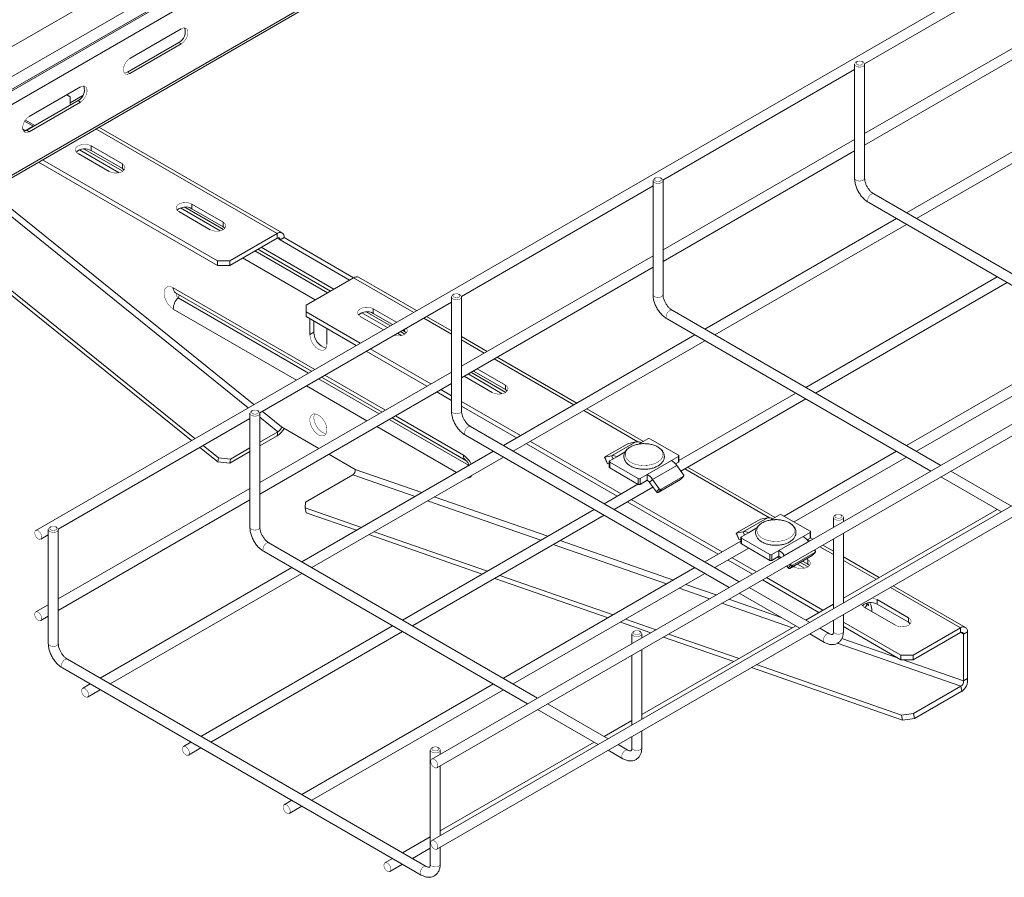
# Model space of a CAD drawing. Header units: millimetres. Extents: x 310 to 2055, y -1075 to 800.
# Tile 12 of 17: x 599 to 945, y 19 to 320. Entities that reach past the tile are written whole.
import ezdxf

# ---------------------------------------------------------------- set-up
doc = ezdxf.new("R2010")
doc.units = ezdxf.units.MM
doc.linetypes.add('K5LT32768', pattern=[0])
doc.linetypes.add('K5LT32769', pattern=[0])

msp = doc.modelspace()

# ---------------------------------------------------------------- linework, layer by layer
at = {"color": 7, "linetype": 'K5LT32768', "lineweight": 15}
for p, q in [((870.44, 468.23), (483.65, 244.94)), ((488.4, 237.2), (875.19, 460.48)), ((488.53, 232.79), (875.32, 456.08)), ((488.77, 232.35), (875.56, 455.64)), ((489.89, 228.27), (876.73, 451.59)), ((489.44, 202.43), (876.23, 425.72)), ((489.94, 203.53), (876.73, 426.82)), ((1033.21, 387.59), (604.86, 140.31)), ((895.59, 304.1), (962.84, 342.92)), ((962.84, 318.38), (895.63, 279.58)), ((637.9, 305.97), (655.93, 316.38)), ((895.63, 275.54), (962.84, 314.34)), ((637.06, 301.15), (655.09, 311.56)), ((655.93, 311.07), (637.9, 300.66)), ((655.09, 311.56), (655.93, 311.07)), ((1172.15, 307.37), (743.8, 60.09)), ((745.55, 57.06), (1173.9, 304.34)), ((892.99, 304.83), (892.64, 304.62)), ((895.11, 304.62), (894.76, 304.83)), ((637.06, 301.15), (637.9, 300.66)), ((824.88, 263.28), (892.13, 302.1)), ((892.13, 303.91), (892.13, 263.92)), ((895.63, 263.92), (895.63, 303.91)), ((602.55, 285.56), (620.58, 295.97)), ((601.7, 280.74), (619.73, 291.15)), ((620.58, 290.66), (602.55, 280.25)), ((616.94, 292.52), (615.77, 293.19)), ((616.94, 290.35), (621.39, 292.92)), ((616.94, 289.54), (616.94, 292.52)), ((619.73, 291.15), (620.58, 290.66)), ((977.53, 290.56), (910.32, 251.76)), ((913.82, 249.74), (981.03, 288.54)), ((604.59, 282.41), (601.25, 284.34)), ((600.97, 280.46), (601.17, 280.59)), ((601.17, 280.59), (603.93, 282.18)), ((601.7, 280.74), (602.55, 280.25)), ((691.27, 244.71), (626.97, 281.82)), ((1172.15, 278.8), (743.8, 31.51)), ((892.13, 277.56), (824.92, 238.76)), ((621.82, 274.16), (635.37, 266.34)), ((635.25, 268.92), (624.29, 275.25)), ((624.29, 273.62), (624.29, 275.25)), ((635.25, 267.29), (624.29, 273.62)), ((745.55, 28.48), (1173.9, 275.76)), ((824.92, 234.72), (892.13, 273.52)), ((605.8, 269.6), (668.66, 233.31)), ((607.21, 270.42), (668.66, 234.94)), ((619.7, 272.6), (630.66, 266.27)), ((635.25, 267.29), (635.25, 268.92)), ((635.88, 266.78), (635.25, 267.29)), ((821.42, 263.09), (821.42, 223.1)), ((822.28, 264.01), (821.93, 263.8)), ((824.4, 263.8), (824.05, 264.01)), ((824.92, 223.1), (824.92, 263.09)), ((754.17, 222.46), (821.42, 261.28)), ((993.06, 203.99), (898.82, 258.4)), ((655.05, 252.19), (666.01, 245.86)), ((657.18, 253.75), (670.73, 245.93)), ((670.61, 248.51), (659.65, 254.84)), ((659.65, 253.21), (659.65, 254.84)), ((670.61, 246.88), (659.65, 253.21)), ((897.07, 255.37), (989.56, 201.97)), ((906.82, 249.74), (839.61, 210.94)), ((659.5, 171.85), (566.48, 246.9)), ((660.7, 172.54), (567.69, 247.6)), ((670.61, 246.88), (670.61, 248.51)), ((671.24, 246.37), (670.61, 246.88)), ((843.11, 208.92), (910.32, 247.72)), ((672.91, 234.94), (689.52, 244.53)), ((672.91, 233.31), (689.52, 242.9)), ((689.52, 242.9), (689.52, 244.53)), ((690.58, 242.29), (692, 243.1)), ((714.98, 228.2), (690.58, 242.29)), ((716.39, 229.02), (692, 243.1)), ((682.75, 238.99), (708.21, 224.3)), ((668.66, 234.94), (672.91, 234.94)), ((668.66, 233.31), (668.66, 234.94)), ((672.91, 234.94), (672.91, 233.31)), ((821.42, 236.74), (754.2, 197.94)), ((672.91, 233.31), (668.66, 233.31)), ((754.2, 193.9), (821.42, 232.7)), ((716.39, 229.02), (699.78, 219.43)), ((738.49, 217.45), (718.14, 229.19)), ((942.17, 229.33), (874.96, 190.53)), ((878.46, 188.51), (945.67, 227.31)), ((653.93, 223.68), (653.94, 223.68)), ((653.94, 223.68), (701.61, 196.16)), ((750.7, 222.27), (750.7, 182.28)), ((751.57, 223.19), (751.22, 222.98)), ((753.69, 222.98), (753.34, 223.19)), ((754.2, 182.28), (754.2, 222.27)), ((683.46, 181.64), (750.7, 220.46)), ((699.78, 219.43), (699.78, 216.98)), ((731.45, 213.39), (723.29, 218.1)), ((723.29, 216.47), (723.29, 218.1)), ((699.78, 216.98), (718.72, 206.04)), ((699.78, 216.98), (699.78, 215.35)), ((699.78, 215.35), (717.31, 205.22)), ((701.02, 214.63), (701.01, 214.42)), ((701.01, 214.42), (701.01, 209.12)), ((718.69, 215.45), (726.86, 210.73)), ((720.82, 217.02), (729.28, 212.13)), ((730.04, 212.57), (723.29, 216.47)), ((750.7, 210.4), (741.99, 215.43)), ((826.36, 214.55), (918.85, 161.15)), ((922.35, 163.17), (828.11, 217.58)), ((702.43, 209.93), (702.43, 213.82)), ((707.02, 210.95), (707.02, 211.17)), ((707.02, 205.65), (707.02, 210.95)), ((702.43, 209.93), (701.01, 209.12)), ((732.78, 210.11), (734.37, 209.19)), ((734.25, 210.14), (733.54, 210.55)), ((734.87, 209.63), (734.25, 210.14)), ((763.24, 203.16), (754.2, 208.38)), ((836.11, 208.92), (768.9, 170.12)), ((977.53, 208.92), (910.32, 170.12)), ((722.22, 204.02), (743.48, 191.75)), ((772.4, 168.1), (839.61, 206.9)), ((913.82, 168.1), (981.03, 206.9)), ((720.81, 203.2), (742.06, 190.93)), ((794.69, 185.01), (766.74, 201.14)), ((769.6, 191.36), (759.71, 197.08)), ((750.7, 195.92), (683.49, 157.12)), ((705.11, 194.14), (726.36, 181.87)), ((755.11, 194.42), (765.01, 188.71)), ((757.53, 195.82), (769.72, 188.78)), ((758.64, 196.06), (758.26, 196.25)), ((769.6, 189.73), (758.64, 196.06)), ((683.49, 153.08), (750.7, 191.88)), ((769.6, 189.73), (769.6, 191.36)), ((745.56, 188.91), (750.7, 185.95)), ((746.98, 189.73), (750.7, 187.58)), ((770.23, 189.22), (769.6, 189.73)), ((871.46, 188.51), (830.5, 164.86)), ((754.2, 185.56), (774.92, 173.6)), ((754.2, 183.92), (773.51, 172.78)), ((831.13, 161.18), (874.96, 186.49)), ((612.75, 140.82), (679.99, 179.64)), ((679.99, 181.45), (679.99, 141.46)), ((680.86, 182.37), (680.51, 182.16)), ((682.98, 182.16), (682.63, 182.37)), ((683.49, 141.46), (683.49, 181.45)), ((729.86, 179.85), (755.76, 164.9)), ((818.01, 171.54), (798.19, 182.99)), ((691.11, 176.66), (704.22, 169.09)), ((851.64, 122.35), (757.4, 176.76)), ((689.85, 174.96), (683.49, 171.3)), ((689.57, 173.52), (683.49, 170.01)), ((689.85, 174.96), (689.57, 173.52)), ((755.65, 173.73), (848.14, 120.33)), ((668.75, 164.38), (662.42, 169.49)), ((669.03, 165.83), (663.62, 170.19)), ((679.99, 169.28), (673.23, 165.37)), ((777.01, 170.76), (808.86, 152.37)), ((778.42, 171.58), (810.28, 153.19)), ((812.32, 170.62), (804.54, 166.13)), ((815.34, 171.44), (806.85, 166.54)), ((812.96, 170.89), (815.34, 171.44)), ((819.64, 172.48), (817.16, 171.05)), ((820.34, 172.48), (830.36, 166.7)), ((668.75, 164.38), (669.03, 165.83)), ((669.03, 165.83), (673.23, 165.37)), ((679.99, 167.99), (672.95, 163.93)), ((765.4, 168.1), (698.18, 129.3)), ((701.69, 127.28), (768.9, 166.08)), ((707.72, 167.07), (716.92, 161.76)), ((804.37, 165.99), (805.39, 163.74)), ((804.47, 165.99), (806.85, 166.54)), ((804.47, 165.99), (805.49, 163.74)), ((806.2, 164.73), (808.68, 166.16)), ((830.36, 166.29), (827.88, 164.86)), ((830.36, 164.25), (830.36, 166.29)), ((830.5, 164.46), (830.5, 166.5)), ((906.82, 168.1), (867.38, 145.33)), ((870.88, 143.31), (910.32, 166.08)), ((672.95, 163.93), (668.75, 164.38)), ((673.23, 165.37), (672.95, 163.93)), ((806.05, 163.87), (805.49, 163.74)), ((806.05, 164.52), (806.05, 162.48)), ((806.2, 164.32), (816.22, 158.54)), ((806.2, 164.32), (806.2, 162.28)), ((827.88, 164.86), (819.4, 159.97)), ((829.71, 163.15), (821.22, 158.25)), ((830.36, 164.25), (829.31, 163.65)), ((832.09, 159.85), (829.71, 163.15)), ((864.2, 144.88), (833.54, 162.58)), ((699.45, 150.23), (716.07, 159.83)), ((806.2, 162.28), (816.22, 156.5)), ((819.4, 159.97), (816.92, 158.54)), ((819.4, 157.92), (819.4, 159.97)), ((832.02, 159.25), (824.24, 154.76)), ((831.01, 158.16), (832.02, 159.25)), ((831.08, 158.22), (832.1, 159.31)), ((922.35, 159.13), (943.61, 146.86)), ((947.11, 148.88), (925.85, 161.15)), ((816.11, 156.56), (804.25, 149.71)), ((807.75, 147.69), (821.37, 155.55)), ((816.22, 156.5), (816.22, 158.54)), ((816.92, 158.54), (816.92, 156.5)), ((819.4, 157.92), (816.92, 156.5)), ((820.21, 157.16), (821.22, 158.25)), ((822.59, 153.87), (820.21, 157.16)), ((823.6, 154.95), (821.22, 158.25)), ((831.01, 158.16), (823.23, 153.67)), ((679.99, 155.1), (612.78, 116.3)), ((822.59, 153.87), (823.6, 154.95)), ((824.24, 154.76), (823.23, 153.67)), ((612.78, 112.26), (679.99, 151.06)), ((699.45, 150.23), (699.41, 148.28)), ((812.36, 150.35), (844.22, 131.96)), ((813.78, 151.17), (845.63, 132.78)), ((719.17, 141.41), (699.41, 148.28)), ((699.41, 148.28), (699.69, 146.52)), ((717.37, 140.37), (699.69, 146.52)), ((800.75, 147.69), (733.54, 108.89)), ((737.04, 106.87), (804.25, 145.67)), ((863.35, 144.39), (865.82, 145.82)), ((876.55, 140.04), (866.53, 145.82)), ((885.57, 145.83), (885.21, 145.63)), ((887.69, 145.63), (887.34, 145.83)), ((942.17, 147.69), (888.2, 116.53)), ((850.73, 139.47), (858.5, 143.96)), ((853.04, 139.88), (861.52, 144.78)), ((859.15, 144.23), (861.52, 144.78)), ((884.7, 144.91), (884.7, 141.43)), ((888.2, 143.45), (888.2, 144.91)), ((606.61, 137.27), (609.28, 138.82)), ((609.28, 140.63), (609.28, 100.64)), ((610.15, 141.55), (609.8, 141.34)), ((612.27, 141.34), (611.92, 141.55)), ((612.78, 100.64), (612.78, 140.63)), ((761.51, 125.03), (721.74, 138.86)), ((763.31, 126.07), (723.54, 139.9)), ((850.56, 139.33), (851.57, 137.07)), ((850.66, 139.33), (853.04, 139.88)), ((850.66, 139.33), (851.68, 137.07)), ((852.39, 138.06), (854.86, 139.49)), ((865.59, 133.3), (874.07, 138.2)), ((876.55, 139.63), (874.07, 138.2)), ((876.55, 137.59), (876.55, 139.63)), ((876.69, 137.79), (876.69, 139.83)), ((888.2, 114.87), (888.2, 139.41)), ((780.93, 81.53), (686.69, 135.94)), ((852.24, 136.59), (839.61, 129.3)), ((852.24, 137.2), (851.68, 137.07)), ((852.24, 137.86), (852.24, 135.82)), ((862.4, 131.87), (852.39, 137.65)), ((852.39, 137.65), (852.39, 135.61)), ((862.4, 129.83), (852.39, 135.61)), ((867.41, 131.58), (875.9, 136.48)), ((876.55, 137.59), (875.5, 136.98)), ((875.96, 136.39), (875.9, 136.48)), ((877.43, 137.24), (876.66, 137.69)), ((884.7, 133.04), (880.93, 135.22)), ((884.7, 137.39), (884.7, 112.85)), ((684.94, 132.91), (777.43, 79.51)), ((843.11, 127.28), (854.97, 134.12)), ((862.4, 129.83), (862.4, 131.87)), ((863.11, 131.87), (865.59, 133.3)), ((863.11, 131.87), (863.11, 129.83)), ((863.11, 129.83), (865.59, 131.26)), ((865.59, 131.26), (865.59, 133.3)), ((867.48, 131.49), (867.41, 131.58)), ((869.42, 127.01), (877.2, 131.5)), ((870.43, 128.09), (878.21, 132.58)), ((877.2, 131.5), (878.21, 132.58)), ((877.27, 131.56), (878.29, 132.64)), ((878.27, 133.19), (878.02, 133.54)), ((847.72, 129.94), (856.26, 125.01)), ((849.13, 130.76), (857.67, 125.83)), ((865.26, 130.84), (865.8, 130.52)), ((865.96, 130.98), (865.96, 130.61)), ((868.77, 127.2), (868.27, 127.9)), ((868.77, 127.2), (869.79, 128.29)), ((870.43, 128.09), (869.42, 127.01)), ((869.79, 128.29), (869.54, 128.64)), ((873.08, 129.12), (875.79, 127.55)), ((875.67, 128.5), (873.84, 129.56)), ((875.67, 130.13), (875.25, 130.37)), ((875.67, 128.5), (875.67, 130.13)), ((876.3, 127.99), (875.67, 128.5)), ((900.75, 123.78), (888.2, 131.02)), ((694.68, 127.28), (627.47, 88.48)), ((630.97, 86.46), (698.18, 125.26)), ((807.44, 110.73), (767.67, 124.55)), ((836.11, 127.28), (768.9, 88.48)), ((772.4, 86.46), (839.61, 125.26)), ((870.66, 127.72), (871.07, 127.48)), ((805.64, 109.69), (765.87, 123.51)), ((859.76, 122.99), (879.57, 111.55)), ((861.17, 123.81), (880.99, 112.37)), ((930.98, 106.33), (905.69, 120.93)), ((851.64, 118.31), (872.9, 106.04)), ((876.4, 108.06), (855.14, 120.33)), ((609.28, 114.28), (604.86, 111.73)), ((884.7, 114.51), (874.96, 108.89)), ((911.02, 109.72), (900.06, 116.05)), ((900.06, 114.42), (900.06, 116.05)), ((911.02, 108.09), (900.06, 114.42)), ((888.2, 104.93), (888.2, 110.83)), ((895.47, 113.4), (906.43, 107.07)), ((606.61, 108.7), (609.28, 110.24)), ((820.66, 104.46), (810.01, 108.17)), ((822.46, 105.5), (811.81, 109.21)), ((884.51, 108.7), (884.7, 108.59)), ((884.7, 108.81), (884.7, 104.93)), ((888.2, 108.2), (908.37, 96.56)), ((911.02, 108.09), (911.02, 109.72)), ((911.65, 107.58), (911.02, 108.09)), ((730.04, 106.87), (662.83, 68.07)), ((666.33, 66.05), (733.54, 104.85)), ((813.99, 104.09), (813.99, 100.61)), ((814.86, 105.01), (814.5, 104.81)), ((816.98, 104.81), (816.63, 105.01)), ((871.46, 106.87), (817.49, 75.71)), ((817.49, 102.63), (817.49, 104.09)), ((851.57, 95.38), (826.83, 103.98)), ((876.4, 104.02), (881.51, 101.07)), ((883.26, 104.1), (879.9, 106.04)), ((888.2, 106.57), (908.37, 94.93)), ((912.61, 96.56), (929.23, 106.15)), ((912.61, 94.93), (929.23, 104.52)), ((929.23, 104.52), (929.23, 106.15)), ((930.29, 103.91), (931.71, 104.72)), ((930.29, 87.58), (930.29, 103.91)), ((931.71, 88.39), (931.71, 104.72)), ((849.77, 94.34), (825.03, 102.94)), ((817.49, 74.05), (817.49, 98.59)), ((741.84, 22.46), (615.97, 95.12)), ((813.99, 96.57), (813.99, 72.03)), ((908.37, 94.93), (908.37, 96.56)), ((908.37, 96.56), (912.61, 96.56)), ((912.61, 94.93), (908.37, 94.93)), ((912.61, 96.56), (912.61, 94.93)), ((614.22, 92.08), (740.09, 19.42)), ((908.9, 73.79), (855.93, 92.2)), ((908.62, 75.55), (857.73, 93.24)), ((623.97, 86.46), (621.3, 84.91)), ((765.4, 86.46), (698.18, 47.66)), ((930.29, 87.58), (931.71, 88.39)), ((623.05, 81.88), (627.47, 84.44)), ((701.69, 45.64), (768.9, 84.44)), ((929.44, 85.64), (912.82, 76.05)), ((929.71, 83.88), (913.1, 74.29)), ((929.44, 85.64), (929.71, 83.88)), ((805.69, 67.24), (784.43, 79.51)), ((780.93, 77.49), (802.19, 65.22)), ((908.62, 75.55), (912.82, 76.05)), ((912.82, 76.05), (913.1, 74.29)), ((813.99, 73.69), (804.25, 68.07)), ((908.9, 73.79), (908.62, 75.55)), ((913.1, 74.29), (908.9, 73.79)), ((817.49, 64.11), (817.49, 70.01)), ((659.33, 66.05), (656.65, 64.5)), ((800.75, 66.05), (746.78, 34.89)), ((813.99, 67.99), (813.99, 64.11)), ((658.4, 61.47), (662.83, 64.03)), ((743.28, 63.27), (743.28, 23.29)), ((744.15, 64.19), (743.79, 63.99)), ((746.27, 63.99), (745.91, 64.19)), ((746.78, 61.81), (746.78, 63.27)), ((805.69, 63.2), (810.8, 60.24)), ((812.55, 63.28), (809.19, 65.22)), ((746.78, 33.23), (746.78, 57.77)), ((694.68, 45.64), (692.01, 44.09)), ((693.76, 41.06), (698.18, 43.62)), ((743.28, 32.87), (733.54, 27.25)), ((737.04, 25.23), (743.28, 28.83)), ((746.78, 23.29), (746.78, 29.19)), ((730.04, 25.23), (727.36, 23.68)), ((729.11, 20.65), (733.54, 23.21))]:
    msp.add_line(p, q, dxfattribs=at)
at = {"color": 8, "linetype": 'K5LT32769', "lineweight": 15, "true_color": 0x808080}
for p, q in [((603.93, 282.18), (600.96, 283.9)), ((601.17, 280.59), (600.29, 281.1)), ((601.17, 280.59), (601.17, 280.51)), ((603.93, 282.03), (603.93, 282.18)), ((625.95, 281.23), (689.52, 244.53)), ((634.17, 265.86), (620.27, 273.88)), ((588.39, 259.55), (681.4, 184.49)), ((586.42, 258.42), (679.44, 183.36)), ((669.53, 245.45), (655.63, 253.47)), ((689.52, 242.9), (690.58, 242.29)), ((707.19, 223.71), (681.73, 238.4)), ((709.38, 224.97), (683.92, 239.67)), ((677.44, 235.93), (702.9, 221.23)), ((716.39, 229.02), (737.46, 216.86)), ((702.78, 196.84), (653.11, 225.51)), ((700.59, 195.57), (654.8, 222)), ((653.11, 218.03), (696.3, 193.09)), ((701.19, 214.53), (701.01, 214.42)), ((728.26, 211.54), (719.27, 216.73)), ((740.96, 214.84), (750.7, 209.21)), ((734.25, 210.14), (734.25, 210.96)), ((733.17, 208.71), (731.76, 209.52)), ((754.2, 207.19), (762.22, 202.57)), ((765.72, 200.55), (793.66, 184.42)), ((725.34, 181.28), (704.09, 193.55)), ((727.53, 182.55), (706.28, 194.81)), ((768.52, 188.3), (756.51, 195.23)), ((758.64, 196.06), (758.64, 196.46)), ((699.8, 191.07), (721.05, 178.8)), ((683.49, 180.09), (689.85, 174.96)), ((684.32, 182.14), (691.11, 176.66)), ((754.93, 166.73), (731.03, 180.53)), ((797.16, 182.39), (816.11, 171.45)), ((724.55, 176.78), (752.5, 160.65)), ((756.63, 163.22), (728.84, 179.26)), ((817.16, 171.05), (816.41, 170.62)), ((806.85, 166.54), (807.37, 165.4)), ((811.66, 167.88), (808.68, 166.16)), ((756.32, 162.86), (756.63, 163.22)), ((756.81, 163.14), (756.63, 163.22)), ((716.07, 159.83), (737.91, 152.23)), ((716.92, 161.76), (740.32, 153.62)), ((832.52, 161.98), (862.3, 144.79)), ((744.69, 152.1), (784.45, 138.28)), ((742.28, 150.71), (782.04, 136.89)), ((862.61, 143.96), (863.35, 144.39)), ((853.04, 139.88), (853.55, 138.73)), ((854.86, 139.49), (857.85, 141.21)), ((786.41, 135.37), (826.18, 121.54)), ((788.82, 136.76), (828.59, 122.94)), ((875.66, 137.08), (876.41, 136.65)), ((867.14, 131.3), (867.41, 131.58)), ((879.91, 134.63), (884.7, 131.86)), ((874.59, 127.07), (872.06, 128.53)), ((888.2, 129.84), (899.73, 123.18)), ((832.96, 121.42), (843.61, 117.71)), ((830.54, 120.03), (841.2, 116.32)), ((904.66, 120.34), (929.23, 106.15)), ((845.57, 114.8), (870.31, 106.2)), ((847.98, 116.19), (866.4, 109.79)), ((896.63, 114.34), (896.04, 114.68)), ((930.29, 103.91), (929.23, 104.52)), ((885.99, 100.75), (929.44, 85.64)), ((887.62, 102.41), (907.19, 95.61)), ((909.15, 94.93), (930.29, 87.58))]:
    msp.add_line(p, q, dxfattribs=at)
at = {"color": 7, "linetype": 'K5LT32768', "const_width": 0.15}
for points in [[(655.93, 316.38), (656.72, 316.67), (657.41, 316.61), (657.93, 316.2), (658.2, 315.49), (658.2, 314.57), (657.93, 313.55), (657.41, 312.55), (656.72, 311.69), (655.93, 311.07)], [(637.9, 300.66), (637.12, 300.37), (636.43, 300.43), (635.91, 300.84), (635.64, 301.55), (635.64, 302.47), (635.91, 303.5), (636.43, 304.5), (637.12, 305.36), (637.9, 305.97)], [(895.11, 304.62), (895.49, 304.3), (895.63, 303.91), (895.49, 303.52), (895.11, 303.19), (894.55, 302.98), (893.88, 302.9), (893.21, 302.98), (892.64, 303.19), (892.26, 303.52), (892.13, 303.91), (892.26, 304.3), (892.64, 304.62)], [(894.76, 303.81), (895.03, 304.04), (895.13, 304.32), (895.03, 304.59), (894.76, 304.83), (894.35, 304.98), (893.88, 305.04), (893.4, 304.98), (892.99, 304.83), (892.72, 304.59), (892.63, 304.32), (892.72, 304.04), (892.99, 303.81), (893.4, 303.65), (893.88, 303.6), (894.35, 303.65), (894.76, 303.81)], [(635.91, 300.85), (636.27, 300.86), (637.06, 301.15)], [(620.58, 295.97), (621.37, 296.26), (622.06, 296.2), (622.57, 295.79), (622.84, 295.08), (622.84, 294.16), (622.57, 293.14), (622.06, 292.14), (621.37, 291.28), (620.58, 290.66)], [(602.55, 280.25), (601.76, 279.96), (601.07, 280.02), (600.56, 280.43), (600.29, 281.14), (600.29, 282.06), (600.56, 283.08), (601.07, 284.09), (601.76, 284.95), (602.55, 285.56)], [(600.56, 280.43), (600.91, 280.45), (601.7, 280.74)], [(624.29, 275.25), (623.37, 275.62), (622.28, 275.79), (621.15, 275.74), (620.13, 275.46), (619.33, 275), (618.85, 274.41), (618.76, 273.76), (619.05, 273.13), (619.7, 272.6)], [(630.66, 266.27), (631.58, 265.9), (632.67, 265.73), (633.8, 265.78), (634.82, 266.06), (635.62, 266.52), (636.09, 267.11), (636.19, 267.76), (635.9, 268.39), (635.25, 268.92)], [(824.4, 263.8), (824.78, 263.47), (824.92, 263.09), (824.78, 262.7), (824.4, 262.37), (823.84, 262.15), (823.17, 262.08), (822.5, 262.15), (821.93, 262.37), (821.55, 262.7), (821.42, 263.09), (821.55, 263.47), (821.93, 263.8)], [(824.05, 262.99), (824.32, 263.22), (824.42, 263.5), (824.32, 263.77), (824.05, 264.01), (823.64, 264.16), (823.17, 264.22), (822.69, 264.16), (822.28, 264.01), (822.01, 263.77), (821.92, 263.5), (822.01, 263.22), (822.28, 262.99), (822.69, 262.83), (823.17, 262.77), (823.64, 262.83), (824.05, 262.99)], [(659.65, 254.84), (658.72, 255.21), (657.63, 255.38), (656.51, 255.33), (655.48, 255.05), (654.69, 254.59), (654.21, 254), (654.11, 253.35), (654.4, 252.72), (655.05, 252.19)], [(666.01, 245.86), (666.94, 245.49), (668.03, 245.32), (669.15, 245.37), (670.17, 245.65), (670.97, 246.11), (671.45, 246.7), (671.55, 247.35), (671.25, 247.98), (670.61, 248.51)], [(653.11, 225.51), (652.19, 225.89), (651.35, 225.93), (650.66, 225.63), (650.16, 225.02), (649.9, 224.15), (649.9, 223.09), (650.16, 221.92), (650.66, 220.73), (651.35, 219.63), (652.19, 218.71), (653.11, 218.03)], [(753.69, 222.98), (754.07, 222.65), (754.2, 222.27), (754.07, 221.88), (753.69, 221.55), (753.12, 221.33), (752.45, 221.26), (751.79, 221.33), (751.22, 221.55), (750.84, 221.88), (750.7, 222.27), (750.84, 222.65), (751.22, 222.98)], [(753.34, 222.17), (753.61, 222.4), (753.7, 222.68), (753.61, 222.95), (753.34, 223.19), (752.93, 223.34), (752.45, 223.4), (751.98, 223.34), (751.57, 223.19), (751.3, 222.95), (751.2, 222.68), (751.3, 222.4), (751.57, 222.17), (751.98, 222.01), (752.45, 221.95), (752.93, 222.01), (753.34, 222.17)], [(723.29, 218.1), (722.36, 218.48), (721.27, 218.64), (720.15, 218.59), (719.12, 218.31), (718.33, 217.85), (717.85, 217.26), (717.75, 216.61), (718.04, 215.98), (718.69, 215.45)], [(730.47, 208.78), (730.58, 208.75), (731.67, 208.58), (732.79, 208.64), (733.81, 208.91), (734.61, 209.37), (735.09, 209.96), (735.19, 210.61), (734.89, 211.24), (734.84, 211.3)], [(701.01, 209.12), (701.16, 207.96), (701.59, 206.75), (702.25, 205.59), (703.09, 204.62), (704.02, 203.91), (704.95, 203.55), (705.78, 203.55), (706.45, 203.94), (706.88, 204.66), (707.02, 205.65)], [(765.01, 188.71), (765.93, 188.34), (767.02, 188.17), (768.15, 188.23), (769.17, 188.5), (769.97, 188.96), (770.44, 189.55), (770.54, 190.2), (770.25, 190.83), (769.6, 191.36)], [(682.98, 182.16), (683.36, 181.83), (683.49, 181.45), (683.36, 181.06), (682.98, 180.73), (682.41, 180.51), (681.74, 180.44), (681.07, 180.51), (680.51, 180.73), (680.13, 181.06), (679.99, 181.45), (680.13, 181.83), (680.51, 182.16)], [(682.63, 181.35), (682.9, 181.58), (682.99, 181.86), (682.9, 182.13), (682.63, 182.37), (682.22, 182.52), (681.74, 182.58), (681.27, 182.52), (680.86, 182.37), (680.59, 182.13), (680.49, 181.86), (680.59, 181.58), (680.86, 181.35), (681.27, 181.19), (681.74, 181.13), (682.22, 181.19), (682.63, 181.35)], [(707.02, 175.64), (706.89, 176.74), (706.5, 177.9), (705.89, 179.01), (705.12, 179.97), (704.24, 180.7), (703.35, 181.14), (702.52, 181.25), (701.82, 181.01), (701.31, 180.44), (701.05, 179.61), (701.05, 178.57), (701.31, 177.43), (701.82, 176.29), (702.52, 175.24), (703.35, 174.38), (704.24, 173.78), (705.12, 173.51), (705.89, 173.58), (706.5, 173.99), (706.89, 174.69), (707.02, 175.64)], [(706.73, 174.31), (706.53, 174.33), (705.66, 174.6), (704.76, 175.19), (703.93, 176.05), (703.23, 177.1), (702.72, 178.25), (702.46, 179.39), (702.46, 180.42), (702.72, 181.25)], [(824.92, 166.95), (824.74, 167.83), (824.21, 168.67), (823.36, 169.41), (822.24, 170.02), (820.91, 170.47), (819.43, 170.72), (817.89, 170.78), (816.38, 170.62), (814.96, 170.27), (813.72, 169.74), (812.73, 169.06), (812.04, 168.26), (811.69, 167.4), (811.69, 166.51), (812.04, 165.64), (812.73, 164.85), (813.72, 164.16), (814.96, 163.63), (816.38, 163.28), (817.89, 163.13), (819.43, 163.18), (820.91, 163.43), (822.24, 163.88), (823.36, 164.49), (824.21, 165.23), (824.74, 166.07), (824.92, 166.95)], [(804.54, 166.13), (804.47, 166.09), (804.42, 166.06), (804.39, 166.03), (804.37, 166.01), (804.37, 165.99), (804.39, 165.98), (804.42, 165.99), (804.47, 165.99)], [(805.49, 163.74), (805.44, 163.73), (805.4, 163.73), (805.39, 163.73), (805.39, 163.74)], [(831.08, 158.22), (831.07, 158.21), (831.01, 158.16)], [(887.69, 145.63), (888.07, 145.3), (888.2, 144.91), (888.07, 144.53), (887.69, 144.2), (887.12, 143.98), (886.45, 143.9), (885.78, 143.98), (885.21, 144.2), (884.83, 144.53), (884.7, 144.91), (884.83, 145.3), (885.21, 145.63)], [(887.34, 144.81), (887.61, 145.05), (887.7, 145.32), (887.61, 145.6), (887.34, 145.83), (886.93, 145.99), (886.45, 146.04), (885.97, 145.99), (885.57, 145.83), (885.3, 145.6), (885.2, 145.32), (885.3, 145.05), (885.57, 144.81), (885.97, 144.65), (886.45, 144.6), (886.93, 144.65), (887.34, 144.81)], [(611.92, 140.53), (612.19, 140.76), (612.28, 141.04), (612.19, 141.31), (611.92, 141.55), (611.51, 141.7), (611.03, 141.76), (610.56, 141.7), (610.15, 141.55), (609.88, 141.31), (609.78, 141.04), (609.88, 140.76), (610.15, 140.53), (610.56, 140.37), (611.03, 140.31), (611.51, 140.37), (611.92, 140.53)], [(857.83, 140.29), (858.01, 139.4), (858.54, 138.57), (859.38, 137.82), (860.5, 137.21), (861.84, 136.77), (863.32, 136.51), (864.85, 136.46), (866.37, 136.62), (867.79, 136.97), (869.02, 137.5), (870.01, 138.18), (870.71, 138.98), (871.06, 139.84), (871.06, 140.73), (870.71, 141.6), (870.01, 142.39), (869.02, 143.07), (867.79, 143.61), (866.37, 143.96), (864.85, 144.11), (863.32, 144.06), (861.84, 143.81), (860.5, 143.36), (859.38, 142.75), (858.54, 142.01), (858.01, 141.17), (857.83, 140.29)], [(606.97, 138.08), (606.87, 138.68), (606.61, 139.3), (606.2, 139.84), (605.73, 140.22), (605.26, 140.38), (604.86, 140.31), (604.59, 140), (604.49, 139.5), (604.59, 138.9), (604.86, 138.28), (605.26, 137.74), (605.73, 137.36), (606.2, 137.2), (606.61, 137.27), (606.87, 137.58), (606.97, 138.08)], [(612.27, 141.34), (612.65, 141.01), (612.78, 140.63), (612.65, 140.24), (612.27, 139.91), (611.7, 139.69), (611.03, 139.62), (610.36, 139.69), (609.8, 139.91), (609.42, 140.24), (609.28, 140.63), (609.42, 141.01), (609.8, 141.34)], [(850.73, 139.47), (850.66, 139.43), (850.61, 139.39), (850.58, 139.37), (850.56, 139.34), (850.56, 139.33), (850.58, 139.32), (850.61, 139.32), (850.66, 139.33)], [(851.68, 137.07), (851.63, 137.06), (851.59, 137.06), (851.57, 137.07), (851.57, 137.07)], [(877.27, 131.56), (877.26, 131.54), (877.2, 131.5)], [(871.07, 127.48), (872, 127.11), (873.09, 126.94), (874.21, 127), (875.23, 127.27), (876.03, 127.73), (876.51, 128.32), (876.61, 128.97), (876.32, 129.6), (875.67, 130.13)], [(894.54, 114.49), (894.82, 113.93), (895.47, 113.4)], [(900.06, 116.05), (899.14, 116.42), (898.17, 116.59)], [(606.97, 109.5), (606.87, 110.1), (606.61, 110.72), (606.2, 111.26), (605.73, 111.64), (605.26, 111.8), (604.86, 111.73), (604.59, 111.42), (604.49, 110.93), (604.59, 110.32), (604.86, 109.71), (605.26, 109.16), (605.73, 108.78), (606.2, 108.62), (606.61, 108.7), (606.87, 109), (606.97, 109.5)], [(906.43, 107.07), (907.35, 106.7), (908.44, 106.53), (909.57, 106.58), (910.59, 106.86), (911.39, 107.32), (911.86, 107.91), (911.96, 108.56), (911.67, 109.19), (911.02, 109.72)], [(816.98, 104.81), (817.36, 104.48), (817.49, 104.09), (817.36, 103.71), (816.98, 103.38), (816.41, 103.16), (815.74, 103.08), (815.07, 103.16), (814.5, 103.38), (814.12, 103.71), (813.99, 104.09), (814.12, 104.48), (814.5, 104.81)], [(816.62, 103.99), (816.9, 104.22), (816.99, 104.5), (816.9, 104.78), (816.62, 105.01), (816.22, 105.17), (815.74, 105.22), (815.26, 105.17), (814.86, 105.01), (814.59, 104.78), (814.49, 104.5), (814.59, 104.22), (814.86, 103.99), (815.26, 103.83), (815.74, 103.78), (816.22, 103.83), (816.62, 103.99)], [(623.41, 82.68), (623.31, 83.28), (623.05, 83.9), (622.64, 84.44), (622.17, 84.82), (621.7, 84.99), (621.3, 84.91), (621.03, 84.6), (620.93, 84.11), (621.03, 83.51), (621.3, 82.89), (621.7, 82.35), (622.17, 81.97), (622.64, 81.8), (623.05, 81.88), (623.31, 82.19), (623.41, 82.68)], [(658.76, 62.27), (658.67, 62.87), (658.4, 63.49), (658, 64.03), (657.53, 64.41), (657.05, 64.58), (656.65, 64.5), (656.38, 64.19), (656.29, 63.7), (656.38, 63.1), (656.65, 62.48), (657.05, 61.94), (657.53, 61.56), (658, 61.39), (658.4, 61.47), (658.67, 61.78), (658.76, 62.27)], [(746.27, 63.99), (746.65, 63.66), (746.78, 63.27), (746.65, 62.89), (746.27, 62.56), (745.7, 62.34), (745.03, 62.26), (744.36, 62.34), (743.79, 62.56), (743.41, 62.89), (743.28, 63.27), (743.41, 63.66), (743.79, 63.99)], [(745.91, 63.17), (746.19, 63.4), (746.28, 63.68), (746.19, 63.96), (745.91, 64.19), (745.51, 64.35), (745.03, 64.4), (744.55, 64.35), (744.15, 64.19), (743.88, 63.96), (743.78, 63.68), (743.88, 63.4), (744.15, 63.17), (744.55, 63.01), (745.03, 62.96), (745.51, 63.01), (745.91, 63.17)], [(743.44, 59.29), (743.53, 58.69), (743.8, 58.07), (744.2, 57.53), (744.68, 57.15), (745.15, 56.98), (745.55, 57.06), (745.82, 57.37), (745.91, 57.86), (745.82, 58.46), (745.55, 59.08), (745.15, 59.62), (744.68, 60.01), (744.2, 60.17), (743.8, 60.09), (743.53, 59.78), (743.44, 59.29)], [(691.64, 43.29), (691.74, 42.69), (692.01, 42.07), (692.41, 41.53), (692.88, 41.15), (693.35, 40.98), (693.76, 41.06), (694.02, 41.37), (694.12, 41.86), (694.02, 42.46), (693.76, 43.08), (693.35, 43.62), (692.88, 44), (692.41, 44.17), (692.01, 44.09), (691.74, 43.78), (691.64, 43.29)], [(743.44, 30.71), (743.53, 30.11), (743.8, 29.49), (744.2, 28.95), (744.68, 28.57), (745.15, 28.41), (745.55, 28.48), (745.82, 28.79), (745.91, 29.28), (745.82, 29.89), (745.55, 30.5), (745.15, 31.05), (744.68, 31.43), (744.2, 31.59), (743.8, 31.51), (743.53, 31.21), (743.44, 30.71)], [(729.47, 21.45), (729.38, 22.05), (729.11, 22.67), (728.71, 23.21), (728.24, 23.59), (727.76, 23.76), (727.36, 23.68), (727.09, 23.37), (727, 22.88), (727.09, 22.28), (727.36, 21.66), (727.76, 21.12), (728.24, 20.74), (728.71, 20.57), (729.11, 20.65), (729.38, 20.96), (729.47, 21.45)]]:
    msp.add_lwpolyline(points, dxfattribs=at)
at = {"color": 8, "linetype": 'K5LT32769', "true_color": 0x808080, "const_width": 0.15}
for points in [[(895.63, 263.92), (895.49, 263.54), (895.11, 263.21), (894.55, 262.99), (893.88, 262.91), (893.21, 262.99), (892.64, 263.21), (892.26, 263.54), (892.13, 263.92)], [(898.82, 258.4), (898.42, 258.48), (897.94, 258.31), (897.47, 257.93), (897.07, 257.39), (896.8, 256.77), (896.7, 256.17), (896.8, 255.68), (897.07, 255.37), (897.07, 255.37)], [(654.8, 222), (654.56, 222.2), (654.35, 222.48), (654.2, 222.81), (654.16, 223.12), (654.2, 223.38), (654.27, 223.48)], [(824.92, 223.1), (824.78, 222.72), (824.4, 222.39), (823.84, 222.17), (823.17, 222.09), (822.5, 222.17), (821.93, 222.39), (821.55, 222.72), (821.42, 223.1)], [(828.11, 217.58), (827.71, 217.66), (827.23, 217.49), (826.76, 217.11), (826.36, 216.57), (826.09, 215.95), (825.99, 215.35), (826.09, 214.85), (826.36, 214.55), (826.36, 214.55)], [(754.2, 182.28), (754.07, 181.9), (753.69, 181.57), (753.12, 181.35), (752.45, 181.27), (751.79, 181.35), (751.22, 181.57), (750.84, 181.9), (750.7, 182.28)], [(757.4, 176.76), (756.99, 176.83), (756.52, 176.67), (756.05, 176.29), (755.65, 175.75), (755.38, 175.13), (755.28, 174.53), (755.38, 174.03), (755.65, 173.73), (755.65, 173.73)], [(683.49, 141.46), (683.36, 141.08), (682.98, 140.75), (682.41, 140.53), (681.74, 140.45), (681.07, 140.53), (680.51, 140.75), (680.13, 141.08), (679.99, 141.46)], [(686.69, 135.94), (686.28, 136.01), (685.81, 135.85), (685.34, 135.47), (684.94, 134.93), (684.67, 134.31), (684.57, 133.71), (684.67, 133.21), (684.94, 132.91), (684.94, 132.91)], [(896.94, 114.25), (896.88, 114.25), (896.63, 114.34)], [(883.26, 104.1), (882.86, 104.17), (882.39, 104.01), (881.91, 103.63), (881.51, 103.09), (881.24, 102.47), (881.15, 101.87), (881.24, 101.37), (881.51, 101.07), (881.51, 101.06)], [(884.7, 104.93), (884.83, 104.54), (885.21, 104.21), (885.78, 104), (886.45, 103.92), (887.12, 104), (887.69, 104.21), (888.07, 104.54), (888.2, 104.93)], [(612.78, 100.64), (612.65, 100.26), (612.27, 99.93), (611.7, 99.71), (611.03, 99.63), (610.36, 99.71), (609.8, 99.93), (609.42, 100.26), (609.28, 100.64)], [(615.97, 95.12), (615.57, 95.19), (615.1, 95.03), (614.63, 94.65), (614.22, 94.11), (613.96, 93.49), (613.86, 92.89), (613.96, 92.39), (614.22, 92.08), (614.22, 92.08)], [(812.55, 63.28), (812.15, 63.35), (811.68, 63.19), (811.2, 62.81), (810.8, 62.27), (810.53, 61.65), (810.44, 61.05), (810.53, 60.55), (810.8, 60.24), (810.8, 60.24)], [(813.99, 64.11), (814.12, 63.72), (814.5, 63.39), (815.07, 63.18), (815.74, 63.1), (816.41, 63.18), (816.98, 63.39), (817.36, 63.72), (817.49, 64.11)], [(741.84, 22.46), (741.44, 22.53), (740.96, 22.37), (740.49, 21.99), (740.09, 21.45), (739.82, 20.83), (739.73, 20.23), (739.82, 19.73), (740.09, 19.42), (740.09, 19.42)], [(743.28, 23.29), (743.41, 22.9), (743.79, 22.57), (744.36, 22.35), (745.03, 22.28), (745.7, 22.35), (746.27, 22.57), (746.65, 22.9), (746.78, 23.29)]]:
    msp.add_lwpolyline(points, dxfattribs=at)
at = {"color": 7, "linetype": 'K5LT32768', "lineweight": 15}
for centre, radius, start, end in [((653.12, 315.28), 4.2, 297.9014, 19.6096), ((617.76, 294.87), 4.2, 297.9014, 19.6096), ((604.53, 281.24), 1.12, 91.5692, 122.3275), ((622.03, 269.8), 4.44, 59.3366, 131.8175), ((657.38, 249.39), 4.44, 59.3366, 131.8176), ((690.49, 243.35), 1.53, 350.786, 129.2033), ((689.94, 242.39), 0.655, 350.786, 129.2033), ((717.42, 227.59), 1.76, 65.6929, 125.6176), ((659.32, 217.72), 6.23, 136.5688, 177.1738), ((721.02, 212.65), 4.44, 59.3366, 131.8176), ((708.17, 209.88), 5.75, 179.4765, 255.4469), ((688.37, 177.39), 2.84, 301.3054, 345.0903), ((685.9, 179.41), 6.94, 301.9248, 331.8213), ((813.72, 168.19), 2.81, 105.7257, 119.984), ((815.75, 168.9), 2.57, 56.6984, 99.232), ((819.99, 171.8), 0.769, 62.6101, 117.3903), ((807.26, 164.01), 2.57, 56.6984, 99.232), ((830.28, 166.5), 0.218, 290.7824, 69.2164), ((806.31, 162.51), 0.251, 185.6928, 245.626), ((806.28, 164.52), 0.218, 110.7834, 249.2151), ((824.71, 159.67), 6.09, 34.8518, 58.6071), ((830.25, 164.48), 0.251, 294.3702, 354.3104), ((714.96, 161.47), 1.99, 304.0644, 8.2737), ((816.23, 154.77), 6.09, 34.8518, 58.6071), ((831.78, 159.58), 0.407, 305.5473, 42.3957), ((816.57, 159.22), 0.769, 242.6098, 297.3907), ((816.57, 157.18), 0.769, 242.6098, 297.3907), ((817.99, 155.61), 2.71, 34.8515, 58.6073), ((823.02, 154.14), 0.515, 212.1999, 293.698), ((824.04, 155.23), 0.515, 212.1999, 293.698), ((866.18, 145.14), 0.768, 62.6079, 117.3925), ((859.91, 141.52), 2.81, 105.727, 119.9827), ((861.94, 142.24), 2.57, 56.6985, 99.2317), ((853.45, 137.34), 2.57, 56.6985, 99.2317), ((870.9, 133), 6.09, 34.8514, 58.6074), ((876.47, 139.83), 0.218, 290.7834, 69.2154), ((852.49, 135.84), 0.252, 185.7014, 245.622), ((852.47, 137.86), 0.218, 110.7789, 249.2197), ((876.44, 137.82), 0.251, 294.366, 354.3146), ((862.76, 132.56), 0.769, 242.6102, 297.3903), ((862.41, 128.1), 6.09, 34.8514, 58.6074), ((864.3, 129.11), 2.51, 40.8895, 59.129), ((877.97, 132.91), 0.407, 305.546, 42.397), ((862.76, 130.51), 0.769, 242.6102, 297.3903), ((870.22, 128.56), 0.515, 212.2, 293.6979), ((869.21, 127.48), 0.515, 212.1997, 293.6982), ((897.8, 110.6), 4.44, 59.3374, 131.8165), ((930.2, 104.97), 1.53, 350.786, 129.2033), ((929.65, 104.01), 0.655, 350.786, 129.2033), ((928.33, 87.29), 1.99, 304.0635, 8.2749), ((927.12, 87.72), 4.64, 304.064, 8.2744)]:
    msp.add_arc(centre, radius, start, end, dxfattribs=at)
at = {"color": 8, "linetype": 'K5LT32769', "lineweight": 15, "true_color": 0x808080}
for centre, radius, start, end in [((655.08, 225.3), 1.99, 173.9935, 234.6943), ((653.65, 223.08), 1.58, 316.7461, 354.5752), ((756.91, 166.52), 1.99, 173.9994, 234.6251), ((751.14, 160.82), 7.02, 23.2479, 57.3008), ((755.41, 164.34), 1.66, 317.4228, 328.1619), ((756.4, 160.44), 1.64, 266.4303, 333.5641), ((901.54, 109.84), 6.66, 137.4372, 149.5853), ((895.41, 115.46), 1.66, 317.4228, 328.1619), ((892.16, 112.17), 6, 356.8688, 27.6778)]:
    msp.add_arc(centre, radius, start, end, dxfattribs=at)
at = {"color": 7, "linetype": 'K5LT32768', "lineweight": 15}
for points, knots in [([(892.13, 263.92), (892.13, 263.67), (892.16, 262.96), (892.39, 261.74), (892.88, 260.31), (893.58, 258.92), (894.45, 257.65), (895.47, 256.53), (896.37, 255.79), (896.92, 255.46), (897.07, 255.37)], [0, 0, 0, 0, 0.079685, 0.223873, 0.367526, 0.510686, 0.653976, 0.798215, 0.944404, 1, 1, 1, 1]), ([(898.82, 258.4), (898.7, 258.47), (898.36, 258.68), (897.75, 259.21), (897.06, 260.02), (896.45, 260.98), (895.98, 262.01), (895.7, 263), (895.63, 263.62), (895.63, 263.89), (895.63, 263.92)], [0, 0, 0, 0, 0.076849, 0.225106, 0.37671, 0.530996, 0.686146, 0.839777, 0.980156, 1, 1, 1, 1]), ([(821.42, 223.1), (821.42, 222.85), (821.45, 222.14), (821.68, 220.92), (822.17, 219.49), (822.87, 218.1), (823.74, 216.83), (824.76, 215.71), (825.66, 214.97), (826.21, 214.64), (826.36, 214.55)], [0, 0, 0, 0, 0.079685, 0.223873, 0.367526, 0.510686, 0.653976, 0.798215, 0.944404, 1, 1, 1, 1]), ([(828.11, 217.58), (827.99, 217.65), (827.65, 217.86), (827.04, 218.39), (826.35, 219.2), (825.74, 220.16), (825.27, 221.19), (824.99, 222.18), (824.92, 222.8), (824.92, 223.07), (824.92, 223.1)], [0, 0, 0, 0, 0.076849, 0.225106, 0.37671, 0.530996, 0.686146, 0.839777, 0.980156, 1, 1, 1, 1]), ([(750.7, 182.28), (750.71, 182.03), (750.74, 181.32), (750.97, 180.1), (751.46, 178.67), (752.16, 177.28), (753.03, 176.01), (754.05, 174.89), (754.95, 174.15), (755.49, 173.82), (755.65, 173.73)], [0, 0, 0, 0, 0.079685, 0.223873, 0.367526, 0.510686, 0.653976, 0.798215, 0.944404, 1, 1, 1, 1]), ([(757.4, 176.76), (757.28, 176.83), (756.94, 177.04), (756.33, 177.56), (755.64, 178.38), (755.02, 179.34), (754.56, 180.37), (754.28, 181.36), (754.21, 181.98), (754.21, 182.25), (754.2, 182.28)], [0, 0, 0, 0, 0.076849, 0.225106, 0.37671, 0.530996, 0.686146, 0.839777, 0.980156, 1, 1, 1, 1]), ([(818.16, 170.78), (818.15, 170.78), (817.64, 170.81), (816.63, 170.69), (815.2, 170.4), (813.9, 169.9), (812.78, 169.23), (811.94, 168.42), (811.39, 167.53), (811.14, 166.59), (811.2, 165.61), (811.57, 164.68), (812.21, 163.85), (813.11, 163.12), (814.24, 162.52), (815.57, 162.08), (817.02, 161.82), (818.53, 161.76), (820.02, 161.88), (821.44, 162.2), (822.74, 162.71), (823.84, 163.39), (824.67, 164.2), (825.19, 165.1), (825.37, 165.81), (825.38, 166.2), (825.38, 166.29)], [0, 0, 0, 0, 0.001092, 0.04739, 0.093844, 0.140629, 0.187922, 0.23566, 0.277259, 0.317317, 0.359836, 0.401432, 0.443673, 0.487907, 0.533839, 0.580352, 0.626757, 0.673041, 0.719345, 0.765814, 0.812626, 0.859953, 0.907688, 0.949151, 0.989095, 1, 1, 1, 1]), ([(825.38, 166.29), (825.37, 166.49), (825.33, 167.02), (825.01, 167.83), (824.39, 168.67), (823.51, 169.41), (822.39, 170.02), (821.07, 170.47), (819.64, 170.75), (818.65, 170.77), (818.16, 170.78)], [0, 0, 0, 0, 0.078145, 0.201066, 0.325672, 0.456065, 0.591643, 0.729156, 0.866378, 1, 1, 1, 1]), ([(755.76, 164.9), (755.78, 164.89), (755.82, 164.86), (755.99, 164.72), (756.23, 164.47), (756.49, 164.11), (756.73, 163.7), (756.87, 163.34), (756.91, 163.19), (756.92, 163.15)], [0, 0, 0, 0, 0.124268, 0.274593, 0.42586, 0.586682, 0.757835, 0.933335, 1, 1, 1, 1]), ([(857.37, 139.62), (857.38, 139.42), (857.41, 138.89), (857.73, 138.07), (858.35, 137.23), (859.23, 136.5), (860.36, 135.89), (861.67, 135.44), (863.12, 135.17), (864.62, 135.09), (866.12, 135.21), (867.55, 135.52), (868.85, 136.01), (869.97, 136.68), (870.81, 137.48), (871.35, 138.37), (871.6, 139.32), (871.55, 140.29), (871.17, 141.23), (870.53, 142.06), (869.64, 142.79), (868.5, 143.39), (867.17, 143.83), (865.73, 144.07), (864.66, 144.16), (864.11, 144.11), (864.06, 144.1)], [0, 0, 0, 0, 0.026003, 0.066905, 0.108368, 0.151758, 0.196872, 0.242629, 0.28829, 0.333828, 0.379375, 0.425076, 0.471102, 0.517627, 0.564591, 0.605516, 0.644924, 0.686753, 0.727674, 0.76923, 0.812747, 0.857934, 0.903693, 0.949345, 0.994878, 1, 1, 1, 1]), ([(864.06, 144.1), (863.61, 144.08), (862.67, 144.02), (861.3, 143.7), (860.01, 143.2), (858.91, 142.52), (858.08, 141.7), (857.56, 140.81), (857.38, 140.1), (857.37, 139.71), (857.37, 139.62)], [0, 0, 0, 0, 0.127733, 0.272156, 0.417646, 0.564736, 0.713097, 0.841963, 0.966108, 1, 1, 1, 1]), ([(679.99, 141.46), (680, 141.21), (680.02, 140.5), (680.26, 139.28), (680.75, 137.84), (681.45, 136.46), (682.32, 135.19), (683.34, 134.06), (684.24, 133.33), (684.78, 133), (684.94, 132.91)], [0, 0, 0, 0, 0.079685, 0.223873, 0.367526, 0.510686, 0.653976, 0.798215, 0.944404, 1, 1, 1, 1]), ([(686.69, 135.94), (686.57, 136.01), (686.23, 136.22), (685.62, 136.74), (684.92, 137.56), (684.31, 138.52), (683.85, 139.55), (683.57, 140.54), (683.5, 141.15), (683.49, 141.43), (683.49, 141.46)], [0, 0, 0, 0, 0.076849, 0.225106, 0.37671, 0.530996, 0.686146, 0.839777, 0.980156, 1, 1, 1, 1]), ([(896.71, 114.84), (896.72, 114.83), (896.8, 114.68), (896.9, 114.4), (896.99, 114.09), (897.01, 113.89), (897.01, 113.88), (897.01, 113.88)], [0, 0, 0, 0, 0.013903, 0.298577, 0.544475, 0.786109, 1, 1, 1, 1]), ([(881.51, 101.07), (881.73, 100.95), (882.33, 100.63), (883.31, 100.32), (884.42, 100.24), (885.49, 100.43), (886.47, 100.93), (887.25, 101.69), (887.8, 102.63), (888.14, 103.72), (888.18, 104.52), (888.2, 104.93)], [0, 0, 0, 0, 0.07385, 0.195938, 0.311005, 0.420826, 0.539063, 0.652185, 0.764238, 0.880489, 1, 1, 1, 1]), ([(884.7, 104.93), (884.7, 104.81), (884.69, 104.45), (884.57, 104.03), (884.42, 103.83), (884.38, 103.81), (884.28, 103.76), (883.91, 103.8), (883.52, 103.95), (883.29, 104.08), (883.26, 104.1)], [0, 0, 0, 0, 0.077632, 0.224148, 0.373315, 0.536656, 0.697381, 0.839682, 0.979467, 1, 1, 1, 1]), ([(609.28, 100.64), (609.29, 100.39), (609.31, 99.68), (609.55, 98.46), (610.04, 97.02), (610.74, 95.64), (611.61, 94.37), (612.63, 93.24), (613.53, 92.51), (614.07, 92.18), (614.22, 92.08)], [0, 0, 0, 0, 0.079685, 0.223873, 0.367526, 0.510686, 0.653976, 0.798215, 0.944404, 1, 1, 1, 1]), ([(615.97, 95.12), (615.86, 95.19), (615.52, 95.4), (614.91, 95.92), (614.21, 96.74), (613.6, 97.7), (613.14, 98.73), (612.86, 99.71), (612.79, 100.33), (612.78, 100.61), (612.78, 100.64)], [0, 0, 0, 0, 0.076849, 0.225106, 0.37671, 0.530996, 0.686146, 0.839777, 0.980156, 1, 1, 1, 1]), ([(810.8, 60.24), (811.02, 60.13), (811.62, 59.81), (812.6, 59.5), (813.71, 59.41), (814.78, 59.61), (815.75, 60.11), (816.54, 60.87), (817.09, 61.81), (817.43, 62.9), (817.47, 63.7), (817.49, 64.11)], [0, 0, 0, 0, 0.07385, 0.195938, 0.311005, 0.420826, 0.539063, 0.652185, 0.764238, 0.880489, 1, 1, 1, 1]), ([(813.99, 64.11), (813.99, 63.98), (813.98, 63.63), (813.86, 63.21), (813.71, 63.01), (813.67, 62.99), (813.57, 62.94), (813.2, 62.98), (812.81, 63.13), (812.58, 63.26), (812.55, 63.28)], [0, 0, 0, 0, 0.077632, 0.224148, 0.373315, 0.536656, 0.697382, 0.839682, 0.979467, 1, 1, 1, 1]), ([(740.09, 19.42), (740.31, 19.31), (740.9, 18.99), (741.88, 18.68), (743, 18.59), (744.07, 18.79), (745.04, 19.29), (745.83, 20.05), (746.38, 20.99), (746.72, 22.08), (746.76, 22.88), (746.78, 23.29)], [0, 0, 0, 0, 0.07385, 0.195938, 0.311005, 0.420826, 0.539063, 0.652186, 0.764238, 0.880489, 1, 1, 1, 1]), ([(743.28, 23.29), (743.28, 23.16), (743.26, 22.81), (743.15, 22.39), (743, 22.19), (742.96, 22.17), (742.85, 22.12), (742.49, 22.16), (742.1, 22.31), (741.87, 22.44), (741.84, 22.46)], [0, 0, 0, 0, 0.077632, 0.224148, 0.373315, 0.536656, 0.697382, 0.839682, 0.979467, 1, 1, 1, 1])]:
    msp.add_open_spline(points, degree=3, knots=knots, dxfattribs=at)

doc.saveas('drawing.dxf')
